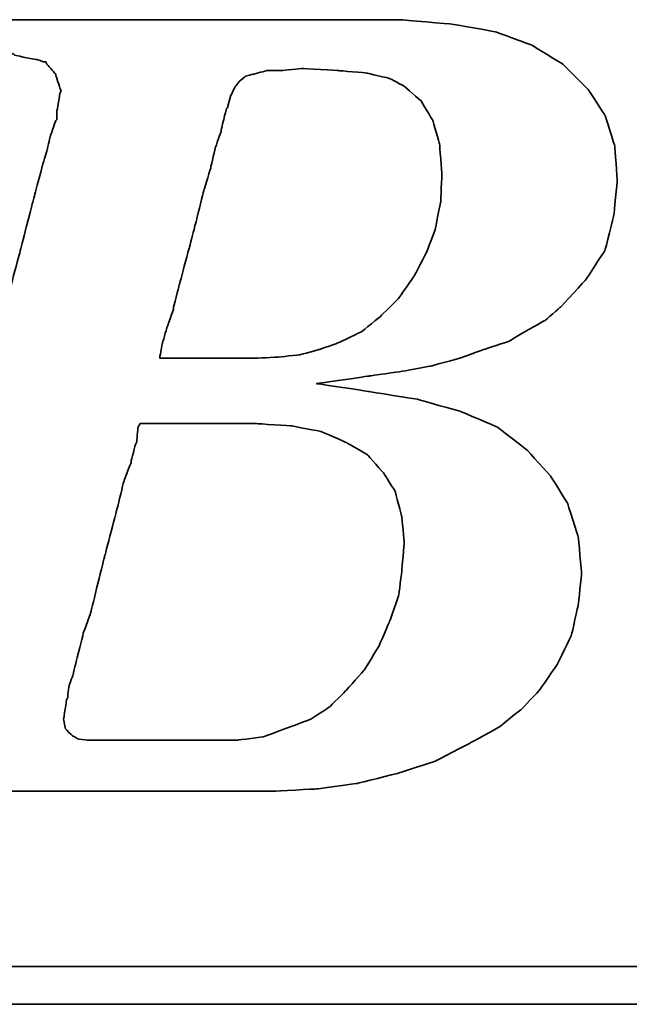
# Model space of a CAD drawing. Header units: millimetres. Extents: x 40 to 336, y 365 to 480.
# Tile 33 of 54: x 266.6 to 268.41, y 401.16 to 404.07. Entities that reach past the tile are written whole.
import ezdxf

# ---------------------------------------------------------------- set-up
doc = ezdxf.new("R2010")
doc.units = ezdxf.units.MM
doc.layers.add('DIM', color=4, linetype='Continuous')
doc.layers.add('layer 1', color=7, linetype='Continuous')

# ---------------------------------------------------------------- blocks, each defined once
blk = doc.blocks.new('TBI MOTION logo(完整正式版)')
at = {"layer": 'layer 1', "color": 22, "lineweight": 35}
for points, knots in [([(-64.65375, -6.86375), (-64.65375, -6.86375), (-64.84375, -7.29625), (-64.84375, -7.29625), (-64.84375, -7.29625), (-64.84375, -7.29625), (-64.86875, -7.34375), (-64.86875, -7.34375), (-64.86875, -7.34375), (-64.86875, -7.34375), (-64.86875, -7.36875), (-64.86875, -7.36875), (-64.86875, -7.36875), (-64.86875, -7.36875), (-65.15375, -7.65375), (-65.15375, -7.65375), (-65.15375, -7.65375), (-65.15375, -7.65375), (-65.17875, -7.65375), (-65.17875, -7.65375), (-65.17875, -7.65375), (-65.17875, -7.65375), (-65.20375, -7.67875), (-65.20375, -7.67875), (-65.20375, -7.67875), (-65.20375, -7.67875), (-65.58875, -7.87125), (-65.58875, -7.87125), (-65.58875, -7.87125), (-65.58875, -7.87125), (-65.63375, -7.87125), (-65.63375, -7.87125), (-65.63375, -7.87125), (-65.63375, -7.87125), (-65.65875, -7.89375), (-65.65875, -7.89375), (-65.65875, -7.89375), (-65.65875, -7.89375), (-66.09375, -7.94375), (-66.09375, -7.94375), (-66.09375, -7.94375), (-66.09375, -7.94375), (-66.11375, -7.94375), (-66.11375, -7.94375), (-66.11375, -7.94375), (-66.11375, -7.94375), (-66.16375, -7.94375), (-66.16375, -7.94375), (-66.16375, -7.94375), (-66.16375, -7.94375), (-66.30875, -7.94375), (-66.30875, -7.94375), (-66.30875, -7.94375), (-66.30875, -7.94375), (-66.69375, -7.94375), (-66.69375, -7.94375), (-66.69375, -7.94375), (-66.69375, -7.94375), (-67.07375, -7.94375), (-67.07375, -7.94375), (-67.07375, -7.94375), (-67.07375, -7.94375), (-67.12375, -7.94375), (-67.12375, -7.94375), (-67.12375, -7.94375), (-67.12375, -7.94375), (-67.12375, -7.96625), (-67.12375, -7.96625), (-67.12375, -7.96625), (-67.12375, -7.96625), (-67.14875, -7.99125), (-67.14875, -7.99125), (-67.14875, -7.99125), (-67.14875, -7.99125), (-67.24375, -8.34875), (-67.24375, -8.34875), (-67.24375, -8.34875), (-67.24375, -8.34875), (-67.31375, -8.68625), (-67.31375, -8.68625), (-67.31375, -8.68625), (-67.31375, -8.68625), (-67.26875, -8.68625), (-67.26875, -8.68625), (-67.26875, -8.68625), (-67.26875, -8.68625), (-67.07375, -8.68625), (-67.07375, -8.68625), (-67.07375, -8.68625), (-67.07375, -8.68625), (-66.54875, -8.68625), (-66.54875, -8.68625), (-66.54875, -8.68625), (-66.54875, -8.68625), (-65.82625, -8.68625), (-65.82625, -8.68625), (-65.82625, -8.68625), (-65.82625, -8.68625), (-65.01375, -8.68625), (-65.01375, -8.68625), (-65.01375, -8.68625), (-65.01375, -8.68625), (-64.05375, -8.68625), (-64.05375, -8.68625), (-64.05375, -8.68625), (-64.05375, -8.68625), (-62.08375, -8.68625), (-62.08375, -8.68625), (-62.08375, -8.68625), (-62.08375, -8.68625), (-60.06875, -8.68625), (-60.06875, -8.68625), (-60.06875, -8.68625), (-60.06875, -8.68625), (-59.10875, -8.68625), (-59.10875, -8.68625), (-59.10875, -8.68625), (-59.10875, -8.68625), (-58.29375, -8.68625), (-58.29375, -8.68625), (-58.29375, -8.68625), (-58.29375, -8.68625), (-57.57375, -8.68625), (-57.57375, -8.68625), (-57.57375, -8.68625), (-57.57375, -8.68625), (-57.04875, -8.68625), (-57.04875, -8.68625), (-57.04875, -8.68625), (-57.04875, -8.68625), (-56.85375, -8.68625), (-56.85375, -8.68625), (-56.85375, -8.68625), (-56.85375, -8.68625), (-56.70875, -8.68625), (-56.70875, -8.68625), (-56.70875, -8.68625), (-56.70875, -8.68625), (-56.61375, -8.68625), (-56.61375, -8.68625), (-56.61375, -8.68625), (-56.61375, -8.68625), (-56.56875, -8.68625), (-56.56875, -8.68625), (-56.56875, -8.68625), (-56.56875, -8.68625), (-55.65375, -8.63875), (-55.65375, -8.63875), (-55.65375, -8.63875), (-55.65375, -8.63875), (-54.76875, -8.51875), (-54.76875, -8.51875), (-54.76875, -8.51875), (-54.76875, -8.51875), (-53.90375, -8.30375), (-53.90375, -8.30375), (-53.90375, -8.30375), (-53.90375, -8.30375), (-53.08875, -8.03875), (-53.08875, -8.03875), (-53.08875, -8.03875), (-53.08875, -8.03875), (-52.34375, -7.65375), (-52.34375, -7.65375), (-52.34375, -7.65375), (-52.34375, -7.65375), (-51.69875, -7.29625), (-51.69875, -7.29625), (-51.69875, -7.29625), (-51.69875, -7.29625), (-51.21875, -6.91125), (-51.21875, -6.91125), (-51.21875, -6.91125), (-51.21875, -6.91125), (-50.83375, -6.50375), (-50.83375, -6.50375), (-50.83375, -6.50375), (-50.83375, -6.50375), (-50.44875, -5.94875), (-50.44875, -5.94875), (-50.44875, -5.94875), (-50.44875, -5.94875), (-50.13875, -5.30375), (-50.13875, -5.30375), (-50.13875, -5.30375), (-50.13875, -5.30375), (-49.99375, -4.65375), (-49.99375, -4.65375), (-49.99375, -4.65375), (-49.99375, -4.65375), (-49.92375, -3.98375), (-49.92375, -3.98375), (-49.92375, -3.98375), (-49.92375, -3.98375), (-49.99375, -3.19374), (-49.99375, -3.19374), (-49.99375, -3.19374), (-49.99375, -3.19374), (-50.23374, -2.44874), (-50.23374, -2.44874), (-50.23374, -2.44874), (-50.23374, -2.44874), (-50.59375, -1.87374), (-50.59375, -1.87374), (-50.59375, -1.87374), (-50.59375, -1.87374), (-51.09875, -1.31874), (-51.09875, -1.31874), (-51.09875, -1.31874), (-51.09875, -1.31874), (-51.74375, -0.81875), (-51.74375, -0.81875), (-51.74375, -0.81875), (-51.74375, -0.81875), (-52.53875, -0.48125), (-52.53875, -0.48125), (-52.53875, -0.48125), (-52.53875, -0.48125), (-53.47375, -0.21875), (-53.47375, -0.21875), (-53.47375, -0.21875), (-53.47375, -0.21875), (-54.52875, -0.04874), (-54.52875, -0.04874), (-54.52875, -0.04874), (-54.52875, -0.04874), (-55.65375, 0.12125), (-55.65375, 0.12125), (-55.65375, 0.12125), (-55.65375, 0.12125), (-54.50375, 0.28624), (-54.50375, 0.28624), (-54.50375, 0.28624), (-54.50375, 0.28624), (-53.83375, 0.38124), (-53.83375, 0.38124), (-53.83375, 0.38124), (-53.83375, 0.38124), (-53.18375, 0.50125), (-53.18375, 0.50125), (-53.18375, 0.50125), (-53.18375, 0.50125), (-52.55875, 0.66874), (-52.55875, 0.66874), (-52.55875, 0.66874), (-52.55875, 0.66874), (-52.03375, 0.86124), (-52.03375, 0.86124), (-52.03375, 0.86124), (-52.03375, 0.86124), (-51.50374, 1.03124), (-51.50374, 1.03124), (-51.50374, 1.03124), (-51.50374, 1.03124), (-51.09875, 1.27125), (-51.09875, 1.27125), (-51.09875, 1.27125), (-51.09875, 1.27125), (-50.71375, 1.48624), (-50.71375, 1.48624), (-50.71375, 1.48624), (-50.71375, 1.48624), (-50.37625, 1.77625), (-50.37625, 1.77625), (-50.37625, 1.77625), (-50.37625, 1.77625), (-49.82375, 2.37625), (-49.82375, 2.37625), (-49.82375, 2.37625), (-49.82375, 2.37625), (-49.41875, 2.99625), (-49.41875, 2.99625), (-49.41875, 2.99625), (-49.41875, 2.99625), (-49.22375, 3.76625), (-49.22375, 3.76625), (-49.22375, 3.76625), (-49.22375, 3.76625), (-49.15375, 4.50874), (-49.15375, 4.50874), (-49.15375, 4.50874), (-49.15375, 4.50874), (-49.20375, 5.25125), (-49.20375, 5.25125), (-49.20375, 5.25125), (-49.20375, 5.25125), (-49.41875, 5.92625), (-49.41875, 5.92625), (-49.41875, 5.92625), (-49.41875, 5.92625), (-49.77875, 6.47625), (-49.77875, 6.47625), (-49.77875, 6.47625), (-49.77875, 6.47625), (-50.33125, 7.02624), (-50.33125, 7.02624), (-50.33125, 7.02624), (-50.33125, 7.02624), (-51.00125, 7.43625), (-51.00125, 7.43625), (-51.00125, 7.43625), (-51.00125, 7.43625), (-51.79375, 7.72625), (-51.79375, 7.72625), (-51.79375, 7.72625), (-51.79375, 7.72625), (-52.72875, 7.89124), (-52.72875, 7.89124), (-52.72875, 7.89124), (-52.72875, 7.89124), (-53.83375, 7.98625), (-53.83375, 7.98625), (-53.83375, 7.98625), (-53.83375, 7.98625), (-53.92875, 7.98625), (-53.92875, 7.98625), (-53.92875, 7.98625), (-53.92875, 7.98625), (-54.26375, 7.98625), (-54.26375, 7.98625), (-54.26375, 7.98625), (-54.26375, 7.98625), (-54.74375, 7.98625), (-54.74375, 7.98625), (-54.74375, 7.98625), (-54.74375, 7.98625), (-55.36875, 7.98625), (-55.36875, 7.98625), (-55.36875, 7.98625), (-55.36875, 7.98625), (-56.13375, 7.98625), (-56.13375, 7.98625), (-56.13375, 7.98625), (-56.13375, 7.98625), (-56.94875, 7.98625), (-56.94875, 7.98625), (-56.94875, 7.98625), (-56.94875, 7.98625), (-58.77625, 7.98625), (-58.77625, 7.98625), (-58.77625, 7.98625), (-58.77625, 7.98625), (-60.59875, 7.98625), (-60.59875, 7.98625), (-60.59875, 7.98625), (-60.59875, 7.98625), (-61.41375, 7.98625), (-61.41375, 7.98625), (-61.41375, 7.98625), (-61.41375, 7.98625), (-62.17875, 7.98625), (-62.17875, 7.98625), (-62.17875, 7.98625), (-62.17875, 7.98625), (-62.80375, 7.98625), (-62.80375, 7.98625), (-62.80375, 7.98625), (-62.80375, 7.98625), (-63.30625, 7.98625), (-63.30625, 7.98625), (-63.30625, 7.98625), (-63.30625, 7.98625), (-63.57375, 7.98625), (-63.57375, 7.98625), (-63.57375, 7.98625), (-63.57375, 7.98625), (-63.57375, 7.96375), (-63.57375, 7.96375), (-63.57375, 7.96375), (-63.57375, 7.96375), (-63.59875, 7.94125), (-63.59875, 7.94125), (-63.59875, 7.94125), (-63.59875, 7.94125), (-63.69375, 7.55625), (-63.69375, 7.55625), (-63.69375, 7.55625), (-63.69375, 7.55625), (-63.76375, 7.24624), (-63.76375, 7.24624), (-63.76375, 7.24624), (-63.76375, 7.24624), (-63.23875, 7.24624), (-63.23875, 7.24624), (-63.23875, 7.24624), (-63.23875, 7.24624), (-62.75875, 7.24624), (-62.75875, 7.24624), (-62.75875, 7.24624), (-62.75875, 7.24624), (-62.61125, 7.24624), (-62.61125, 7.24624), (-62.61125, 7.24624), (-62.61125, 7.24624), (-62.56625, 7.24624), (-62.56625, 7.24624), (-62.56625, 7.24624), (-62.56625, 7.24624), (-62.22875, 7.24624), (-62.22875, 7.24624), (-62.22875, 7.24624), (-62.22875, 7.24624), (-62.20375, 7.24624), (-62.20375, 7.24624), (-62.20375, 7.24624), (-62.20375, 7.24624), (-62.17875, 7.21875), (-62.17875, 7.21875), (-62.17875, 7.21875), (-62.17875, 7.21875), (-61.96375, 7.17125), (-61.96375, 7.17125), (-61.96375, 7.17125), (-61.96375, 7.17125), (-61.72375, 7.12624), (-61.72375, 7.12624), (-61.72375, 7.12624), (-61.72375, 7.12624), (-61.70375, 7.12624), (-61.70375, 7.12624), (-61.70375, 7.12624), (-61.70375, 7.12624), (-61.55875, 7.07624), (-61.55875, 7.07624), (-61.55875, 7.07624), (-61.55875, 7.07624), (-61.50875, 7.07624), (-61.50875, 7.07624), (-61.50875, 7.07624), (-61.50875, 7.07624), (-61.48375, 7.02624), (-61.48375, 7.02624), (-61.48375, 7.02624), (-61.48375, 7.02624), (-61.31875, 6.83375), (-61.31875, 6.83375), (-61.31875, 6.83375), (-61.31875, 6.83375), (-61.29375, 6.81125), (-61.29375, 6.81125), (-61.29375, 6.81125), (-61.29375, 6.81125), (-61.29375, 6.78625), (-61.29375, 6.78625), (-61.29375, 6.78625), (-61.29375, 6.78625), (-61.19875, 6.50124), (-61.19875, 6.50124), (-61.19875, 6.50124), (-61.19875, 6.50124), (-61.17375, 6.45124), (-61.17375, 6.45124), (-61.17375, 6.45124), (-61.17375, 6.45124), (-61.19875, 6.40625), (-61.19875, 6.40625), (-61.19875, 6.40625), (-61.19875, 6.40625), (-61.26875, 5.99624), (-61.26875, 5.99624), (-61.26875, 5.99624), (-61.26875, 5.99624), (-61.26875, 5.85125), (-61.26875, 5.85125), (-61.26875, 5.85125), (-61.26875, 5.85125), (-61.26875, 5.82625), (-61.26875, 5.82625), (-61.26875, 5.82625), (-61.26875, 5.82625), (-61.29375, 5.80625), (-61.29375, 5.80625), (-61.29375, 5.80625), (-61.29375, 5.80625), (-61.34125, 5.66125), (-61.34125, 5.66125), (-61.34125, 5.66125), (-61.34125, 5.66125), (-61.41375, 5.44625), (-61.41375, 5.44625), (-61.41375, 5.44625), (-61.41375, 5.44625), (-61.48375, 5.15625), (-61.48375, 5.15625), (-61.48375, 5.15625), (-61.48375, 5.15625), (-61.58375, 4.82124), (-61.58375, 4.82124), (-61.58375, 4.82124), (-61.58375, 4.82124), (-61.79875, 4.00375), (-61.79875, 4.00375), (-61.79875, 4.00375), (-61.79875, 4.00375), (-62.05875, 2.99625), (-62.05875, 2.99625), (-62.05875, 2.99625), (-62.05875, 2.99625), (-62.34875, 1.91625), (-62.34875, 1.91625), (-62.34875, 1.91625), (-62.34875, 1.91625), (-62.97375, -0.41124), (-62.97375, -0.41124), (-62.97375, -0.41124), (-62.97375, -0.41124), (-63.59875, -2.75875), (-63.59875, -2.75875), (-63.59875, -2.75875), (-63.59875, -2.75875), (-63.88375, -3.86374), (-63.88375, -3.86374), (-63.88375, -3.86374), (-63.88375, -3.86374), (-64.14875, -4.82374), (-64.14875, -4.82374), (-64.14875, -4.82374), (-64.14875, -4.82374), (-64.36375, -5.64125), (-64.36375, -5.64125), (-64.36375, -5.64125), (-64.36375, -5.64125), (-64.43625, -5.97625), (-64.43625, -5.97625), (-64.43625, -5.97625), (-64.43625, -5.97625), (-64.50875, -6.28625), (-64.50875, -6.28625), (-64.50875, -6.28625), (-64.50875, -6.28625), (-64.50875, -6.30875), (-64.50875, -6.30875), (-64.50875, -6.30875), (-64.50875, -6.30875), (-64.57875, -6.50375), (-64.57875, -6.50375), (-64.57875, -6.50375), (-64.57875, -6.50375), (-64.62875, -6.69625), (-64.62875, -6.69625), (-64.62875, -6.69625), (-64.62875, -6.69625), (-64.62875, -6.76875), (-64.62875, -6.76875), (-64.62875, -6.76875), (-64.62875, -6.76875), (-64.62875, -6.81375), (-64.62875, -6.81375), (-64.62875, -6.81375), (-64.62875, -6.81375), (-64.62875, -6.83875), (-64.62875, -6.83875), (-64.62875, -6.83875), (-64.62875, -6.83875), (-64.65375, -6.86375), (-64.65375, -6.86375)], [0, 0, 0, 0, 0.00719424, 0.00719424, 0.00719424, 0.00719425, 0.01438849, 0.01438849, 0.01438849, 0.0143885, 0.02158273, 0.02158273, 0.02158273, 0.02158274, 0.02877698, 0.02877698, 0.02877698, 0.02877699, 0.03597122, 0.03597122, 0.03597122, 0.03597123, 0.04316547, 0.04316547, 0.04316547, 0.04316548, 0.05035971, 0.05035971, 0.05035971, 0.05035972, 0.05755396, 0.05755396, 0.05755396, 0.05755397, 0.0647482, 0.0647482, 0.0647482, 0.06474821, 0.07194245, 0.07194245, 0.07194245, 0.07194246, 0.07913669, 0.07913669, 0.07913669, 0.0791367, 0.08633094, 0.08633094, 0.08633094, 0.08633095, 0.09352518, 0.09352518, 0.09352518, 0.09352519, 0.10071942, 0.10071942, 0.10071942, 0.10071943, 0.10791367, 0.10791367, 0.10791367, 0.10791368, 0.11510791, 0.11510791, 0.11510791, 0.11510792, 0.12230216, 0.12230216, 0.12230216, 0.12230217, 0.1294964, 0.1294964, 0.1294964, 0.12949641, 0.13669065, 0.13669065, 0.13669065, 0.13669066, 0.14388489, 0.14388489, 0.14388489, 0.1438849, 0.15107914, 0.15107914, 0.15107914, 0.15107915, 0.15827338, 0.15827338, 0.15827338, 0.15827339, 0.16546763, 0.16546763, 0.16546763, 0.16546764, 0.17266187, 0.17266187, 0.17266187, 0.17266188, 0.17985612, 0.17985612, 0.17985612, 0.17985613, 0.18705036, 0.18705036, 0.18705036, 0.18705037, 0.1942446, 0.1942446, 0.1942446, 0.19424461, 0.20143885, 0.20143885, 0.20143885, 0.20143886, 0.20863309, 0.20863309, 0.20863309, 0.2086331, 0.21582734, 0.21582734, 0.21582734, 0.21582735, 0.22302158, 0.22302158, 0.22302158, 0.22302159, 0.23021583, 0.23021583, 0.23021583, 0.23021584, 0.23741007, 0.23741007, 0.23741007, 0.23741008, 0.24460432, 0.24460432, 0.24460432, 0.24460433, 0.25179856, 0.25179856, 0.25179856, 0.25179857, 0.25899281, 0.25899281, 0.25899281, 0.25899282, 0.26618705, 0.26618705, 0.26618705, 0.26618706, 0.27338129, 0.27338129, 0.27338129, 0.2733813, 0.28057554, 0.28057554, 0.28057554, 0.28057555, 0.28776978, 0.28776978, 0.28776978, 0.28776979, 0.29496403, 0.29496403, 0.29496403, 0.29496404, 0.30215827, 0.30215827, 0.30215827, 0.30215828, 0.30935252, 0.30935252, 0.30935252, 0.30935253, 0.31654676, 0.31654676, 0.31654676, 0.31654677, 0.32374101, 0.32374101, 0.32374101, 0.32374102, 0.33093525, 0.33093525, 0.33093525, 0.33093526, 0.3381295, 0.3381295, 0.3381295, 0.33812951, 0.34532374, 0.34532374, 0.34532374, 0.34532375, 0.35251799, 0.35251799, 0.35251799, 0.352518, 0.35971223, 0.35971223, 0.35971223, 0.35971224, 0.36690647, 0.36690647, 0.36690647, 0.36690648, 0.37410072, 0.37410072, 0.37410072, 0.37410073, 0.38129496, 0.38129496, 0.38129496, 0.38129497, 0.38848921, 0.38848921, 0.38848921, 0.38848922, 0.39568345, 0.39568345, 0.39568345, 0.39568346, 0.4028777, 0.4028777, 0.4028777, 0.40287771, 0.41007194, 0.41007194, 0.41007194, 0.41007195, 0.41726619, 0.41726619, 0.41726619, 0.4172662, 0.42446043, 0.42446043, 0.42446043, 0.42446044, 0.43165468, 0.43165468, 0.43165468, 0.43165469, 0.43884892, 0.43884892, 0.43884892, 0.43884893, 0.44604317, 0.44604317, 0.44604317, 0.44604318, 0.45323741, 0.45323741, 0.45323741, 0.45323742, 0.46043165, 0.46043165, 0.46043165, 0.46043166, 0.4676259, 0.4676259, 0.4676259, 0.46762591, 0.47482014, 0.47482014, 0.47482014, 0.47482015, 0.48201439, 0.48201439, 0.48201439, 0.4820144, 0.48920863, 0.48920863, 0.48920863, 0.48920864, 0.49640288, 0.49640288, 0.49640288, 0.49640289, 0.50359712, 0.50359712, 0.50359712, 0.50359713, 0.51079137, 0.51079137, 0.51079137, 0.51079138, 0.51798561, 0.51798561, 0.51798561, 0.51798562, 0.52517986, 0.52517986, 0.52517986, 0.52517987, 0.5323741, 0.5323741, 0.5323741, 0.53237411, 0.53956835, 0.53956835, 0.53956835, 0.53956836, 0.54676259, 0.54676259, 0.54676259, 0.5467626, 0.55395683, 0.55395683, 0.55395683, 0.55395684, 0.56115108, 0.56115108, 0.56115108, 0.56115109, 0.56834532, 0.56834532, 0.56834532, 0.56834533, 0.57553957, 0.57553957, 0.57553957, 0.57553958, 0.58273381, 0.58273381, 0.58273381, 0.58273382, 0.58992806, 0.58992806, 0.58992806, 0.58992807, 0.5971223, 0.5971223, 0.5971223, 0.59712231, 0.60431655, 0.60431655, 0.60431655, 0.60431656, 0.61151079, 0.61151079, 0.61151079, 0.6115108, 0.61870504, 0.61870504, 0.61870504, 0.61870505, 0.62589928, 0.62589928, 0.62589928, 0.62589929, 0.63309353, 0.63309353, 0.63309353, 0.63309354, 0.64028777, 0.64028777, 0.64028777, 0.64028778, 0.64748201, 0.64748201, 0.64748201, 0.64748202, 0.65467626, 0.65467626, 0.65467626, 0.65467627, 0.6618705, 0.6618705, 0.6618705, 0.66187051, 0.66906475, 0.66906475, 0.66906475, 0.66906476, 0.67625899, 0.67625899, 0.67625899, 0.676259, 0.68345324, 0.68345324, 0.68345324, 0.68345325, 0.69064748, 0.69064748, 0.69064748, 0.69064749, 0.69784173, 0.69784173, 0.69784173, 0.69784174, 0.70503597, 0.70503597, 0.70503597, 0.70503598, 0.71223022, 0.71223022, 0.71223022, 0.71223023, 0.71942446, 0.71942446, 0.71942446, 0.71942447, 0.72661871, 0.72661871, 0.72661871, 0.72661872, 0.73381295, 0.73381295, 0.73381295, 0.73381296, 0.74100719, 0.74100719, 0.74100719, 0.7410072, 0.74820144, 0.74820144, 0.74820144, 0.74820145, 0.75539568, 0.75539568, 0.75539568, 0.75539569, 0.76258993, 0.76258993, 0.76258993, 0.76258994, 0.76978417, 0.76978417, 0.76978417, 0.76978418, 0.77697842, 0.77697842, 0.77697842, 0.77697843, 0.78417266, 0.78417266, 0.78417266, 0.78417267, 0.79136691, 0.79136691, 0.79136691, 0.79136692, 0.79856115, 0.79856115, 0.79856115, 0.79856116, 0.8057554, 0.8057554, 0.8057554, 0.80575541, 0.81294964, 0.81294964, 0.81294964, 0.81294965, 0.82014388, 0.82014388, 0.82014388, 0.82014389, 0.82733813, 0.82733813, 0.82733813, 0.82733814, 0.83453237, 0.83453237, 0.83453237, 0.83453238, 0.84172662, 0.84172662, 0.84172662, 0.84172663, 0.84892086, 0.84892086, 0.84892086, 0.84892087, 0.85611511, 0.85611511, 0.85611511, 0.85611512, 0.86330935, 0.86330935, 0.86330935, 0.86330936, 0.8705036, 0.8705036, 0.8705036, 0.87050361, 0.87769784, 0.87769784, 0.87769784, 0.87769785, 0.88489209, 0.88489209, 0.88489209, 0.8848921, 0.89208633, 0.89208633, 0.89208633, 0.89208634, 0.89928058, 0.89928058, 0.89928058, 0.89928059, 0.90647482, 0.90647482, 0.90647482, 0.90647483, 0.91366906, 0.91366906, 0.91366906, 0.91366907, 0.92086331, 0.92086331, 0.92086331, 0.92086332, 0.92805755, 0.92805755, 0.92805755, 0.92805756, 0.9352518, 0.9352518, 0.9352518, 0.93525181, 0.94244604, 0.94244604, 0.94244604, 0.94244605, 0.94964029, 0.94964029, 0.94964029, 0.9496403, 0.95683453, 0.95683453, 0.95683453, 0.95683454, 0.96402878, 0.96402878, 0.96402878, 0.96402879, 0.97122302, 0.97122302, 0.97122302, 0.97122303, 0.97841727, 0.97841727, 0.97841727, 0.97841728, 0.98561151, 0.98561151, 0.98561151, 0.98561152, 0.99280576, 0.99280576, 0.99280576, 0.99280577, 1, 1, 1, 1]), ([(-57.50375, 6.35625), (-57.50375, 6.35625), (-57.57375, 6.11625), (-57.57375, 6.11625), (-57.57375, 6.11625), (-57.57375, 6.11625), (-57.57375, 6.09125), (-57.57375, 6.09125), (-57.57375, 6.09125), (-57.57375, 6.09125), (-57.59875, 6.06625), (-57.59875, 6.06625), (-57.59875, 6.06625), (-57.59875, 6.06625), (-57.64875, 5.87625), (-57.64875, 5.87625), (-57.64875, 5.87625), (-57.64875, 5.87625), (-57.71875, 5.58875), (-57.71875, 5.58875), (-57.71875, 5.58875), (-57.71875, 5.58875), (-57.71875, 5.56625), (-57.71875, 5.56625), (-57.71875, 5.56625), (-57.71875, 5.56625), (-57.83875, 5.23125), (-57.83875, 5.23125), (-57.83875, 5.23125), (-57.83875, 5.23125), (-57.93625, 4.82124), (-57.93625, 4.82124), (-57.93625, 4.82124), (-57.93625, 4.82124), (-57.93625, 4.79624), (-57.93625, 4.79624), (-57.93625, 4.79624), (-57.93625, 4.79624), (-58.07875, 4.34125), (-58.07875, 4.34125), (-58.07875, 4.34125), (-58.07875, 4.34125), (-58.34375, 3.28625), (-58.34375, 3.28625), (-58.34375, 3.28625), (-58.34375, 3.28625), (-58.62875, 2.23124), (-58.62875, 2.23124), (-58.62875, 2.23124), (-58.62875, 2.23124), (-58.74875, 1.75125), (-58.74875, 1.75125), (-58.74875, 1.75125), (-58.74875, 1.75125), (-58.74875, 1.72625), (-58.74875, 1.72625), (-58.74875, 1.72625), (-58.74875, 1.72625), (-58.89375, 1.31625), (-58.89375, 1.31625), (-58.89375, 1.31625), (-58.89375, 1.31625), (-58.98875, 0.98124), (-58.98875, 0.98124), (-58.98875, 0.98124), (-58.98875, 0.98124), (-59.03875, 0.71625), (-59.03875, 0.71625), (-59.03875, 0.71625), (-59.03875, 0.71625), (-59.03875, 0.66874), (-59.03875, 0.66874), (-59.03875, 0.66874), (-59.03875, 0.66874), (-58.91875, 0.66874), (-58.91875, 0.66874), (-58.91875, 0.66874), (-58.91875, 0.66874), (-58.53375, 0.66874), (-58.53375, 0.66874), (-58.53375, 0.66874), (-58.53375, 0.66874), (-58.10375, 0.66874), (-58.10375, 0.66874), (-58.10375, 0.66874), (-58.10375, 0.66874), (-57.66875, 0.66874), (-57.66875, 0.66874), (-57.66875, 0.66874), (-57.66875, 0.66874), (-57.33375, 0.66874), (-57.33375, 0.66874), (-57.33375, 0.66874), (-57.33375, 0.66874), (-57.09375, 0.66874), (-57.09375, 0.66874), (-57.09375, 0.66874), (-57.09375, 0.66874), (-56.99875, 0.66874), (-56.99875, 0.66874), (-56.99875, 0.66874), (-56.99875, 0.66874), (-56.49375, 0.69374), (-56.49375, 0.69374), (-56.49375, 0.69374), (-56.49375, 0.69374), (-56.01375, 0.74374), (-56.01375, 0.74374), (-56.01375, 0.74374), (-56.01375, 0.74374), (-55.58375, 0.86124), (-55.58375, 0.86124), (-55.58375, 0.86124), (-55.58375, 0.86124), (-55.17375, 1.00624), (-55.17375, 1.00624), (-55.17375, 1.00624), (-55.17375, 1.00624), (-54.67375, 1.24625), (-54.67375, 1.24625), (-54.67375, 1.24625), (-54.67375, 1.24625), (-54.26375, 1.58124), (-54.26375, 1.58124), (-54.26375, 1.58124), (-54.26375, 1.58124), (-53.87875, 1.96374), (-53.87875, 1.96374), (-53.87875, 1.96374), (-53.87875, 1.96374), (-53.54375, 2.44625), (-53.54375, 2.44625), (-53.54375, 2.44625), (-53.54375, 2.44625), (-53.27875, 2.95125), (-53.27875, 2.95125), (-53.27875, 2.95125), (-53.27875, 2.95125), (-53.08875, 3.45124), (-53.08875, 3.45124), (-53.08875, 3.45124), (-53.08875, 3.45124), (-52.96875, 4.05124), (-52.96875, 4.05124), (-52.96875, 4.05124), (-52.96875, 4.05124), (-52.94375, 4.65125), (-52.94375, 4.65125), (-52.94375, 4.65125), (-52.94375, 4.65125), (-52.99375, 5.30125), (-52.99375, 5.30125), (-52.99375, 5.30125), (-52.99375, 5.30125), (-53.13875, 5.80625), (-53.13875, 5.80625), (-53.13875, 5.80625), (-53.13875, 5.80625), (-53.39875, 6.23625), (-53.39875, 6.23625), (-53.39875, 6.23625), (-53.39875, 6.23625), (-53.75875, 6.54875), (-53.75875, 6.54875), (-53.75875, 6.54875), (-53.75875, 6.54875), (-54.07375, 6.71625), (-54.07375, 6.71625), (-54.07375, 6.71625), (-54.07375, 6.71625), (-54.57375, 6.83375), (-54.57375, 6.83375), (-54.57375, 6.83375), (-54.57375, 6.83375), (-55.17375, 6.88625), (-55.17375, 6.88625), (-55.17375, 6.88625), (-55.17375, 6.88625), (-55.96875, 6.93125), (-55.96875, 6.93125), (-55.96875, 6.93125), (-55.96875, 6.93125), (-56.39875, 6.88625), (-56.39875, 6.88625), (-56.39875, 6.88625), (-56.39875, 6.88625), (-56.42125, 6.88625), (-56.42125, 6.88625), (-56.42125, 6.88625), (-56.42125, 6.88625), (-56.73375, 6.88625), (-56.73375, 6.88625), (-56.73375, 6.88625), (-56.73375, 6.88625), (-56.99875, 6.81125), (-56.99875, 6.81125), (-56.99875, 6.81125), (-56.99875, 6.81125), (-57.02375, 6.81125), (-57.02375, 6.81125), (-57.02375, 6.81125), (-57.02375, 6.81125), (-57.18875, 6.76625), (-57.18875, 6.76625), (-57.18875, 6.76625), (-57.18875, 6.76625), (-57.30875, 6.66625), (-57.30875, 6.66625), (-57.30875, 6.66625), (-57.30875, 6.66625), (-57.40875, 6.54875), (-57.40875, 6.54875), (-57.40875, 6.54875), (-57.40875, 6.54875), (-57.50375, 6.35625), (-57.50375, 6.35625)], [0, 0, 0, 0, 0.01851852, 0.01851852, 0.01851852, 0.01851853, 0.03703704, 0.03703704, 0.03703704, 0.03703705, 0.05555556, 0.05555556, 0.05555556, 0.05555557, 0.07407407, 0.07407407, 0.07407407, 0.07407408, 0.09259259, 0.09259259, 0.09259259, 0.0925926, 0.11111111, 0.11111111, 0.11111111, 0.11111112, 0.12962963, 0.12962963, 0.12962963, 0.12962964, 0.14814815, 0.14814815, 0.14814815, 0.14814816, 0.16666667, 0.16666667, 0.16666667, 0.16666668, 0.18518519, 0.18518519, 0.18518519, 0.1851852, 0.2037037, 0.2037037, 0.2037037, 0.20370371, 0.22222222, 0.22222222, 0.22222222, 0.22222223, 0.24074074, 0.24074074, 0.24074074, 0.24074075, 0.25925926, 0.25925926, 0.25925926, 0.25925927, 0.27777778, 0.27777778, 0.27777778, 0.27777779, 0.2962963, 0.2962963, 0.2962963, 0.29629631, 0.31481481, 0.31481481, 0.31481481, 0.31481482, 0.33333333, 0.33333333, 0.33333333, 0.33333334, 0.35185185, 0.35185185, 0.35185185, 0.35185186, 0.37037037, 0.37037037, 0.37037037, 0.37037038, 0.38888889, 0.38888889, 0.38888889, 0.3888889, 0.40740741, 0.40740741, 0.40740741, 0.40740742, 0.42592593, 0.42592593, 0.42592593, 0.42592594, 0.44444444, 0.44444444, 0.44444444, 0.44444445, 0.46296296, 0.46296296, 0.46296296, 0.46296297, 0.48148148, 0.48148148, 0.48148148, 0.48148149, 0.5, 0.5, 0.5, 0.50000001, 0.51851852, 0.51851852, 0.51851852, 0.51851853, 0.53703704, 0.53703704, 0.53703704, 0.53703705, 0.55555556, 0.55555556, 0.55555556, 0.55555557, 0.57407407, 0.57407407, 0.57407407, 0.57407408, 0.59259259, 0.59259259, 0.59259259, 0.5925926, 0.61111111, 0.61111111, 0.61111111, 0.61111112, 0.62962963, 0.62962963, 0.62962963, 0.62962964, 0.64814815, 0.64814815, 0.64814815, 0.64814816, 0.66666667, 0.66666667, 0.66666667, 0.66666668, 0.68518519, 0.68518519, 0.68518519, 0.6851852, 0.7037037, 0.7037037, 0.7037037, 0.70370371, 0.72222222, 0.72222222, 0.72222222, 0.72222223, 0.74074074, 0.74074074, 0.74074074, 0.74074075, 0.75925926, 0.75925926, 0.75925926, 0.75925927, 0.77777778, 0.77777778, 0.77777778, 0.77777779, 0.7962963, 0.7962963, 0.7962963, 0.79629631, 0.81481481, 0.81481481, 0.81481481, 0.81481482, 0.83333333, 0.83333333, 0.83333333, 0.83333334, 0.85185185, 0.85185185, 0.85185185, 0.85185186, 0.87037037, 0.87037037, 0.87037037, 0.87037038, 0.88888889, 0.88888889, 0.88888889, 0.8888889, 0.90740741, 0.90740741, 0.90740741, 0.90740742, 0.92592593, 0.92592593, 0.92592593, 0.92592594, 0.94444444, 0.94444444, 0.94444444, 0.94444445, 0.96296296, 0.96296296, 0.96296296, 0.96296297, 0.98148148, 0.98148148, 0.98148148, 0.98148149, 1, 1, 1, 1]), ([(-61.03125, -6.57375), (-61.03125, -6.57375), (-61.03125, -6.67125), (-61.03125, -6.67125), (-61.03125, -6.67125), (-61.03125, -6.67125), (-61.05375, -6.69625), (-61.05375, -6.69625), (-61.05375, -6.69625), (-61.05375, -6.69625), (-61.12375, -7.12875), (-61.12375, -7.12875), (-61.12375, -7.12875), (-61.12375, -7.12875), (-61.07875, -7.34375), (-61.07875, -7.34375), (-61.07875, -7.34375), (-61.07875, -7.34375), (-60.93375, -7.48875), (-60.93375, -7.48875), (-60.93375, -7.48875), (-60.93375, -7.48875), (-60.81375, -7.55625), (-60.81375, -7.55625), (-60.81375, -7.55625), (-60.81375, -7.55625), (-60.62375, -7.58375), (-60.62375, -7.58375), (-60.62375, -7.58375), (-60.62375, -7.58375), (-60.30875, -7.58375), (-60.30875, -7.58375), (-60.30875, -7.58375), (-60.30875, -7.58375), (-59.97375, -7.58375), (-59.97375, -7.58375), (-59.97375, -7.58375), (-59.97375, -7.58375), (-59.87875, -7.58375), (-59.87875, -7.58375), (-59.87875, -7.58375), (-59.87875, -7.58375), (-59.63625, -7.58375), (-59.63625, -7.58375), (-59.63625, -7.58375), (-59.63625, -7.58375), (-58.96875, -7.58375), (-58.96875, -7.58375), (-58.96875, -7.58375), (-58.96875, -7.58375), (-58.29375, -7.58375), (-58.29375, -7.58375), (-58.29375, -7.58375), (-58.29375, -7.58375), (-58.05375, -7.58375), (-58.05375, -7.58375), (-58.05375, -7.58375), (-58.05375, -7.58375), (-57.98375, -7.58375), (-57.98375, -7.58375), (-57.98375, -7.58375), (-57.98375, -7.58375), (-57.35875, -7.58375), (-57.35875, -7.58375), (-57.35875, -7.58375), (-57.35875, -7.58375), (-56.78375, -7.50875), (-56.78375, -7.50875), (-56.78375, -7.50875), (-56.78375, -7.50875), (-56.27875, -7.31875), (-56.27875, -7.31875), (-56.27875, -7.31875), (-56.27875, -7.31875), (-55.77375, -7.12875), (-55.77375, -7.12875), (-55.77375, -7.12875), (-55.77375, -7.12875), (-55.36875, -6.86375), (-55.36875, -6.86375), (-55.36875, -6.86375), (-55.36875, -6.86375), (-55.00875, -6.50375), (-55.00875, -6.50375), (-55.00875, -6.50375), (-55.00875, -6.50375), (-54.62375, -6.06875), (-54.62375, -6.06875), (-54.62375, -6.06875), (-54.62375, -6.06875), (-54.31375, -5.56875), (-54.31375, -5.56875), (-54.31375, -5.56875), (-54.31375, -5.56875), (-54.07375, -5.01625), (-54.07375, -5.01625), (-54.07375, -5.01625), (-54.07375, -5.01625), (-53.87875, -4.46374), (-53.87875, -4.46374), (-53.87875, -4.46374), (-53.87875, -4.46374), (-53.80875, -3.91375), (-53.80875, -3.91375), (-53.80875, -3.91375), (-53.80875, -3.91375), (-53.75875, -3.31375), (-53.75875, -3.31375), (-53.75875, -3.31375), (-53.75875, -3.31375), (-53.80875, -2.75875), (-53.80875, -2.75875), (-53.80875, -2.75875), (-53.80875, -2.75875), (-53.95375, -2.20875), (-53.95375, -2.20875), (-53.95375, -2.20875), (-53.95375, -2.20875), (-54.19375, -1.82625), (-54.19375, -1.82625), (-54.19375, -1.82625), (-54.19375, -1.82625), (-54.55375, -1.41875), (-54.55375, -1.41875), (-54.55375, -1.41875), (-54.55375, -1.41875), (-55.00875, -1.15125), (-55.00875, -1.15125), (-55.00875, -1.15125), (-55.00875, -1.15125), (-55.56125, -0.91375), (-55.56125, -0.91375), (-55.56125, -0.91375), (-55.56125, -0.91375), (-56.18125, -0.79375), (-56.18125, -0.79375), (-56.18125, -0.79375), (-56.18125, -0.79375), (-56.94875, -0.74374), (-56.94875, -0.74374), (-56.94875, -0.74374), (-56.94875, -0.74374), (-56.99875, -0.74374), (-56.99875, -0.74374), (-56.99875, -0.74374), (-56.99875, -0.74374), (-57.09375, -0.74374), (-57.09375, -0.74374), (-57.09375, -0.74374), (-57.09375, -0.74374), (-57.38375, -0.74374), (-57.38375, -0.74374), (-57.38375, -0.74374), (-57.38375, -0.74374), (-57.76875, -0.74374), (-57.76875, -0.74374), (-57.76875, -0.74374), (-57.76875, -0.74374), (-58.24625, -0.74374), (-58.24625, -0.74374), (-58.24625, -0.74374), (-58.24625, -0.74374), (-58.72875, -0.74374), (-58.72875, -0.74374), (-58.72875, -0.74374), (-58.72875, -0.74374), (-59.20875, -0.74374), (-59.20875, -0.74374), (-59.20875, -0.74374), (-59.20875, -0.74374), (-59.46875, -0.74374), (-59.46875, -0.74374), (-59.46875, -0.74374), (-59.46875, -0.74374), (-59.51625, -0.83875), (-59.51625, -0.83875), (-59.51625, -0.83875), (-59.51625, -0.83875), (-59.54375, -1.15125), (-59.54375, -1.15125), (-59.54375, -1.15125), (-59.54375, -1.15125), (-59.56375, -1.17874), (-59.56375, -1.17874), (-59.56375, -1.17874), (-59.56375, -1.17874), (-59.66375, -1.55875), (-59.66375, -1.55875), (-59.66375, -1.55875), (-59.66375, -1.55875), (-59.66375, -1.58375), (-59.66375, -1.58375), (-59.66375, -1.58375), (-59.66375, -1.58375), (-59.82875, -2.01874), (-59.82875, -2.01874), (-59.82875, -2.01874), (-59.82875, -2.01874), (-59.94875, -2.52125), (-59.94875, -2.52125), (-59.94875, -2.52125), (-59.94875, -2.52125), (-60.23875, -3.62375), (-60.23875, -3.62375), (-60.23875, -3.62375), (-60.23875, -3.62375), (-60.52375, -4.77624), (-60.52375, -4.77624), (-60.52375, -4.77624), (-60.52375, -4.77624), (-60.52375, -4.79874), (-60.52375, -4.79874), (-60.52375, -4.79874), (-60.52375, -4.79874), (-60.69125, -5.25375), (-60.69125, -5.25375), (-60.69125, -5.25375), (-60.69125, -5.25375), (-60.81375, -5.73625), (-60.81375, -5.73625), (-60.81375, -5.73625), (-60.81375, -5.73625), (-60.90875, -6.11875), (-60.90875, -6.11875), (-60.90875, -6.11875), (-60.90875, -6.11875), (-60.90875, -6.14375), (-60.90875, -6.14375), (-60.90875, -6.14375), (-60.90875, -6.14375), (-61.00375, -6.40875), (-61.00375, -6.40875), (-61.00375, -6.40875), (-61.00375, -6.40875), (-61.03125, -6.57375), (-61.03125, -6.57375)], [0, 0, 0, 0, 0.01694915, 0.01694915, 0.01694915, 0.01694916, 0.03389831, 0.03389831, 0.03389831, 0.03389832, 0.05084746, 0.05084746, 0.05084746, 0.05084747, 0.06779661, 0.06779661, 0.06779661, 0.06779662, 0.08474576, 0.08474576, 0.08474576, 0.08474577, 0.10169492, 0.10169492, 0.10169492, 0.10169493, 0.11864407, 0.11864407, 0.11864407, 0.11864408, 0.13559322, 0.13559322, 0.13559322, 0.13559323, 0.15254237, 0.15254237, 0.15254237, 0.15254238, 0.16949153, 0.16949153, 0.16949153, 0.16949154, 0.18644068, 0.18644068, 0.18644068, 0.18644069, 0.20338983, 0.20338983, 0.20338983, 0.20338984, 0.22033898, 0.22033898, 0.22033898, 0.22033899, 0.23728814, 0.23728814, 0.23728814, 0.23728815, 0.25423729, 0.25423729, 0.25423729, 0.2542373, 0.27118644, 0.27118644, 0.27118644, 0.27118645, 0.28813559, 0.28813559, 0.28813559, 0.2881356, 0.30508475, 0.30508475, 0.30508475, 0.30508476, 0.3220339, 0.3220339, 0.3220339, 0.32203391, 0.33898305, 0.33898305, 0.33898305, 0.33898306, 0.3559322, 0.3559322, 0.3559322, 0.35593221, 0.37288136, 0.37288136, 0.37288136, 0.37288137, 0.38983051, 0.38983051, 0.38983051, 0.38983052, 0.40677966, 0.40677966, 0.40677966, 0.40677967, 0.42372881, 0.42372881, 0.42372881, 0.42372882, 0.44067797, 0.44067797, 0.44067797, 0.44067798, 0.45762712, 0.45762712, 0.45762712, 0.45762713, 0.47457627, 0.47457627, 0.47457627, 0.47457628, 0.49152542, 0.49152542, 0.49152542, 0.49152543, 0.50847458, 0.50847458, 0.50847458, 0.50847459, 0.52542373, 0.52542373, 0.52542373, 0.52542374, 0.54237288, 0.54237288, 0.54237288, 0.54237289, 0.55932203, 0.55932203, 0.55932203, 0.55932204, 0.57627119, 0.57627119, 0.57627119, 0.5762712, 0.59322034, 0.59322034, 0.59322034, 0.59322035, 0.61016949, 0.61016949, 0.61016949, 0.6101695, 0.62711864, 0.62711864, 0.62711864, 0.62711865, 0.6440678, 0.6440678, 0.6440678, 0.64406781, 0.66101695, 0.66101695, 0.66101695, 0.66101696, 0.6779661, 0.6779661, 0.6779661, 0.67796611, 0.69491525, 0.69491525, 0.69491525, 0.69491526, 0.71186441, 0.71186441, 0.71186441, 0.71186442, 0.72881356, 0.72881356, 0.72881356, 0.72881357, 0.74576271, 0.74576271, 0.74576271, 0.74576272, 0.76271186, 0.76271186, 0.76271186, 0.76271187, 0.77966102, 0.77966102, 0.77966102, 0.77966103, 0.79661017, 0.79661017, 0.79661017, 0.79661018, 0.81355932, 0.81355932, 0.81355932, 0.81355933, 0.83050847, 0.83050847, 0.83050847, 0.83050848, 0.84745763, 0.84745763, 0.84745763, 0.84745764, 0.86440678, 0.86440678, 0.86440678, 0.86440679, 0.88135593, 0.88135593, 0.88135593, 0.88135594, 0.89830508, 0.89830508, 0.89830508, 0.89830509, 0.91525424, 0.91525424, 0.91525424, 0.91525425, 0.93220339, 0.93220339, 0.93220339, 0.9322034, 0.94915254, 0.94915254, 0.94915254, 0.94915255, 0.96610169, 0.96610169, 0.96610169, 0.9661017, 0.98305085, 0.98305085, 0.98305085, 0.98305086, 1, 1, 1, 1]), ([(75.90875, -9.47875), (75.90875, -9.47875), (75.90875, -12.28625), (75.90875, -12.28625), (75.90875, -12.28625), (75.90875, -12.28625), (75.90875, -12.47875), (75.90875, -12.47875), (75.90875, -12.47875), (75.90875, -12.47875), (75.71625, -12.47875), (75.71625, -12.47875), (75.71625, -12.47875), (75.71625, -12.47875), (-88.32875, -12.47875), (-88.32875, -12.47875), (-88.32875, -12.47875), (-88.32875, -12.47875), (-88.32875, -13.29375), (-88.32875, -13.29375), (-88.32875, -13.29375), (-88.32875, -13.29375), (82.89125, -13.29375), (82.89125, -13.29375), (82.89125, -13.29375), (82.89125, -13.29375), (75.90875, -9.47875), (75.90875, -9.47875)], [0, 0, 0, 0, 0.14285714, 0.14285714, 0.14285714, 0.14285715, 0.28571429, 0.28571429, 0.28571429, 0.2857143, 0.42857143, 0.42857143, 0.42857143, 0.42857144, 0.57142857, 0.57142857, 0.57142857, 0.57142858, 0.71428571, 0.71428571, 0.71428571, 0.71428572, 0.85714286, 0.85714286, 0.85714286, 0.85714287, 1, 1, 1, 1])]:
    blk.add_open_spline(points, degree=3, knots=knots, dxfattribs=at)

msp = doc.modelspace()

# ---------------------------------------------------------------- block references
at = {"layer": 'DIM', "color": 7, "xscale": 0.1368257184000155, "yscale": 0.1368257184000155, "zscale": 0.1368257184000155}
msp.add_blockref('TBI MOTION logo(完整正式版)', (275.0976, 402.9803), dxfattribs=at)

doc.saveas('drawing.dxf')
